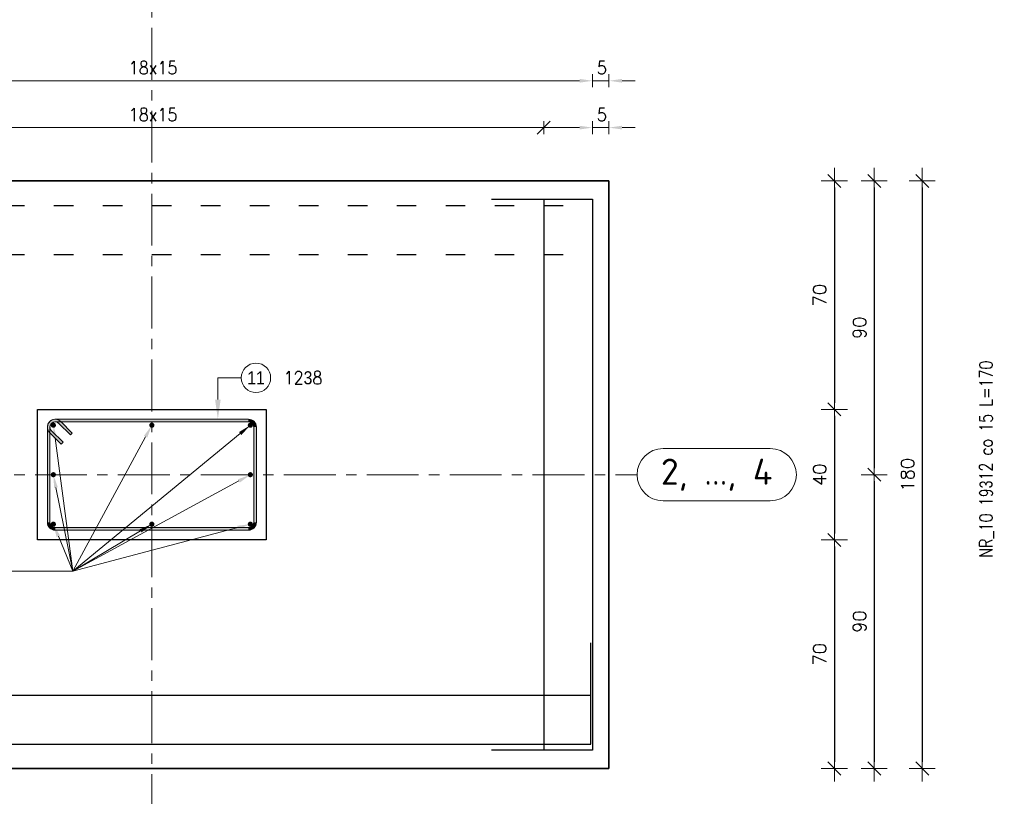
# Model space of a CAD drawing. Extents: x 252961 to 267695, y -113989 to -104075.
# Tile 6 of 12: x 260381 to 263396, y -111848 to -109469. Entities that reach past the tile are written whole.
import ezdxf

# ---------------------------------------------------------------- set-up
doc = ezdxf.new("R2010")
doc.units = 0
doc.header["$LTSCALE"] = 5
doc.header["$MEASUREMENT"] = 0
doc.linetypes.add('ACAD_ISO03W100', pattern=[30, 12, -18])
doc.linetypes.add('CENTER', pattern=[50.800000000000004, 31.75, -6.35, 6.35, -6.35])
for name, color, linetype, lineweight in [('AutoCAD_Structural_Detailing_deskowanie', 2, 'Continuous', 30), ('AutoCAD_Structural_Detailing_kształt pręta', 7, 'Continuous', 13), ('AutoCAD_Structural_Detailing_opis kształtu pręta', 7, 'Continuous', 13), ('AutoCAD_Structural_Detailing_opis rozkładu', 7, 'Continuous', 13), ('AutoCAD_Structural_Detailing_pręt wyrzucony', 7, 'Continuous', 13), ('AutoCAD_Structural_Detailing_pręty punktowe', 7, 'Continuous', 40), ('AutoCAD_Structural_Detailing_rozkład powierzchniowy - pręty - dół', 7, 'Continuous', 30), ('AutoCAD_Structural_Detailing_rozkład powierzchniowy - pręty - góra', 7, 'Continuous', 30), ('AutoCAD_Structural_Detailing_symbole graficzne', 7, 'Continuous', 13), ('PS HATCH', 252, 'Continuous', 9), ('PS_DIM', 4, 'Continuous', 13)]:
    doc.layers.add(name, color=color, linetype=linetype, lineweight=lineweight)
doc.layers.add('AutoCAD_Structural_Detailing_kontur płyty', color=163, linetype='Continuous', plot=False)
doc.styles.add('marta', font='simplex.shx', dxfattribs={"width": 0.8})
doc.styles.add('marta_B', font='isocpeur.ttf')
doc.styles.add('r-gil', font='GIL_____.TTF', dxfattribs={"width": 0.9})
doc.styles.add('r-simplex', font='simplex.shx', dxfattribs={"width": 0.9})
doc.styles.add('styl2M', font='simplex.shx')
doc.dimstyles.new('RBCT DIM 20_M', dxfattribs={"dimtxt": 40, "dimasz": 20, "dimexe": 20, "dimexo": 150, "dimgap": 25, "dimtad": 1, "dimdec": 1, "dimlfac": 0.1, "dimzin": 9, "dimdsep": 46, "dimtxsty": 'styl2M', "dimblk": 'dimznak', "dimcen": 40, "dimse1": 1, "dimse2": 1, "dimclrd": 8, "dimclre": 8, "dimclrt": 4, "dimadec": 0, "dimazin": 0, "dimtfac": 1, "dimtdec": 1, "dimtix": 1, "dimtmove": 2, "dimatfit": 3, "dimldrblk": 'dimznak', "dimfxl": 5, "dimfxlon": 1, "dimarcsym": 0})

# ---------------------------------------------------------------- blocks, each defined once
blk = doc.blocks.new('dimznak')
at = {"color": 0}
for points in [[(0, 2), (0, -2)], [(-2, 0), (2, 0)]]:
    blk.add_lwpolyline(points, dxfattribs=at)
at = {"color": 3}
blk.add_lwpolyline([(1, 1), (-1, -1)], dxfattribs=at)
blk = doc.blocks.new('*D44')
at = {"layer": 'Defpoints', "color": 0, "transparency": 16777216}
for p in [(260435.6015391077, -111063.0874127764), (261135.6015391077, -111063.0874127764), (261135.6015391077, -112041.7935623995)]:
    blk.add_point(p, dxfattribs=at)
at = {"layer": 'PS_DIM', "color": 8, "lineweight": -2, "transparency": 16777216}
blk.add_line((260455.6015391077, -112041.7935623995), (261115.6015391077, -112041.7935623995), dxfattribs=at)
at = {"layer": 'PS_DIM', "color": 8, "lineweight": -2, "transparency": 16777216, "xscale": 20, "yscale": 20, "zscale": 20, "rotation": 180}
blk.add_blockref('dimznak', (260435.6015391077, -112041.7935623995), dxfattribs=at)
at = {"layer": 'PS_DIM', "color": 8, "lineweight": -2, "transparency": 16777216, "xscale": 20, "yscale": 20, "zscale": 20}
blk.add_blockref('dimznak', (261135.6015391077, -112041.7935623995), dxfattribs=at)
at = {"layer": 'PS_DIM', "color": 4, "transparency": 16777216, "insert": (260785.6015391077, -111996.7935623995), "char_height": 40, "attachment_point": 5, "style": 'styl2M', "bg_fill": 3, "box_fill_scale": 1.25, "bg_fill_color": 256, "bg_fill_true_color": 13158600, "bg_fill_transparency": 0}
blk.add_mtext('70', dxfattribs=at)
blk = doc.blocks.new('*D48')
at = {"layer": 'Defpoints', "color": 0, "transparency": 16777216}
for p in [(263157.8372887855, -109963.0874127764), (261135.6015391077, -110663.0874127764), (262875.9002838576, -110663.0874127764)]:
    blk.add_point(p, dxfattribs=at)
at = {"layer": 'PS_DIM', "color": 8, "lineweight": -2, "transparency": 16777216}
blk.add_line((262875.9002838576, -109983.0874127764), (262875.9002838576, -110643.0874127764), dxfattribs=at)
at = {"layer": 'PS_DIM', "color": 8, "lineweight": -2, "transparency": 16777216, "xscale": 20, "yscale": 20, "zscale": 20}
for p, rotation in [((262875.9002838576, -109963.0874127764), 90), ((262875.9002838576, -110663.0874127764), 270)]:
    blk.add_blockref('dimznak', p, dxfattribs=dict(at, rotation=rotation))
at = {"layer": 'PS_DIM', "color": 4, "transparency": 16777216, "insert": (262830.9002838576, -110313.0874127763), "char_height": 40, "attachment_point": 5, "rotation": 90, "style": 'styl2M', "bg_fill": 3, "box_fill_scale": 1.25, "bg_fill_color": 256, "bg_fill_true_color": 13158600, "bg_fill_transparency": 0}
blk.add_mtext('70', dxfattribs=at)
blk = doc.blocks.new('*D49')
at = {"layer": 'Defpoints', "color": 0, "transparency": 16777216}
for p in [(261135.6015391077, -110663.0874127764), (261135.6015391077, -111063.0874127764), (262875.9002838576, -111063.0874127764)]:
    blk.add_point(p, dxfattribs=at)
at = {"layer": 'PS_DIM', "color": 8, "lineweight": -2, "transparency": 16777216}
blk.add_line((262875.9002838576, -110683.0874127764), (262875.9002838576, -111043.0874127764), dxfattribs=at)
at = {"layer": 'PS_DIM', "color": 8, "lineweight": -2, "transparency": 16777216, "xscale": 20, "yscale": 20, "zscale": 20}
for p, rotation in [((262875.9002838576, -110663.0874127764), 90), ((262875.9002838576, -111063.0874127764), 270)]:
    blk.add_blockref('dimznak', p, dxfattribs=dict(at, rotation=rotation))
at = {"layer": 'PS_DIM', "color": 4, "transparency": 16777216, "insert": (262830.9002838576, -110863.0874127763), "char_height": 40, "attachment_point": 5, "rotation": 90, "style": 'styl2M', "bg_fill": 3, "box_fill_scale": 1.25, "bg_fill_color": 256, "bg_fill_true_color": 13158600, "bg_fill_transparency": 0}
blk.add_mtext('40', dxfattribs=at)
blk = doc.blocks.new('*D50')
at = {"layer": 'Defpoints', "color": 0, "transparency": 16777216}
for p in [(261135.6015391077, -111063.0874127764), (262875.9002838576, -111763.0874127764), (263157.8372887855, -111763.0874127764)]:
    blk.add_point(p, dxfattribs=at)
at = {"layer": 'PS_DIM', "color": 8, "lineweight": -2, "transparency": 16777216}
blk.add_line((262875.9002838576, -111083.0874127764), (262875.9002838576, -111743.0874127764), dxfattribs=at)
at = {"layer": 'PS_DIM', "color": 8, "lineweight": -2, "transparency": 16777216, "xscale": 20, "yscale": 20, "zscale": 20}
for p, rotation in [((262875.9002838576, -111063.0874127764), 90), ((262875.9002838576, -111763.0874127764), 270)]:
    blk.add_blockref('dimznak', p, dxfattribs=dict(at, rotation=rotation))
at = {"layer": 'PS_DIM', "color": 4, "transparency": 16777216, "insert": (262830.9002838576, -111413.0874127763), "char_height": 40, "attachment_point": 5, "rotation": 90, "style": 'styl2M', "bg_fill": 3, "box_fill_scale": 1.25, "bg_fill_color": 256, "bg_fill_true_color": 13158600, "bg_fill_transparency": 0}
blk.add_mtext('70', dxfattribs=at)
blk = doc.blocks.new('*D51')
at = {"layer": 'Defpoints', "color": 0, "transparency": 16777216}
for p in [(263157.8372887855, -109963.0874127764), (262185.6015391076, -110863.0874127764), (262998.0590295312, -110863.0874127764)]:
    blk.add_point(p, dxfattribs=at)
at = {"layer": 'PS_DIM', "color": 8, "lineweight": -2, "transparency": 16777216}
blk.add_line((262998.0590295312, -109983.0874127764), (262998.0590295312, -110843.0874127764), dxfattribs=at)
at = {"layer": 'PS_DIM', "color": 8, "lineweight": -2, "transparency": 16777216, "xscale": 20, "yscale": 20, "zscale": 20}
for p, rotation in [((262998.0590295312, -109963.0874127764), 90), ((262998.0590295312, -110863.0874127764), 270)]:
    blk.add_blockref('dimznak', p, dxfattribs=dict(at, rotation=rotation))
at = {"layer": 'PS_DIM', "color": 4, "transparency": 16777216, "insert": (262953.0590295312, -110413.0874127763), "char_height": 40, "attachment_point": 5, "rotation": 90, "style": 'styl2M', "bg_fill": 3, "box_fill_scale": 1.25, "bg_fill_color": 256, "bg_fill_true_color": 13158600, "bg_fill_transparency": 0}
blk.add_mtext('90', dxfattribs=at)
blk = doc.blocks.new('*D52')
at = {"layer": 'Defpoints', "color": 0, "transparency": 16777216}
for p in [(262185.6015391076, -110863.0874127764), (262998.0590295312, -111763.0874127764), (263157.8372887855, -111763.0874127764)]:
    blk.add_point(p, dxfattribs=at)
at = {"layer": 'PS_DIM', "color": 8, "lineweight": -2, "transparency": 16777216}
blk.add_line((262998.0590295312, -110883.0874127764), (262998.0590295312, -111743.0874127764), dxfattribs=at)
at = {"layer": 'PS_DIM', "color": 8, "lineweight": -2, "transparency": 16777216, "xscale": 20, "yscale": 20, "zscale": 20}
for p, rotation in [((262998.0590295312, -110863.0874127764), 90), ((262998.0590295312, -111763.0874127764), 270)]:
    blk.add_blockref('dimznak', p, dxfattribs=dict(at, rotation=rotation))
at = {"layer": 'PS_DIM', "color": 4, "transparency": 16777216, "insert": (262953.0590295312, -111313.0874127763), "char_height": 40, "attachment_point": 5, "rotation": 90, "style": 'styl2M', "bg_fill": 3, "box_fill_scale": 1.25, "bg_fill_color": 256, "bg_fill_true_color": 13158600, "bg_fill_transparency": 0}
blk.add_mtext('90', dxfattribs=at)
blk = doc.blocks.new('*D53')
at = {"layer": 'Defpoints', "color": 0, "transparency": 16777216}
for p in [(263157.8372887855, -109963.0874127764), (263145.0445427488, -111763.0874127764), (263157.8372887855, -111763.0874127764)]:
    blk.add_point(p, dxfattribs=at)
at = {"layer": 'PS_DIM', "color": 8, "lineweight": -2, "transparency": 16777216}
blk.add_line((263145.0445427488, -109983.0874127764), (263145.0445427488, -111743.0874127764), dxfattribs=at)
at = {"layer": 'PS_DIM', "color": 8, "lineweight": -2, "transparency": 16777216, "xscale": 20, "yscale": 20, "zscale": 20}
for p, rotation in [((263145.0445427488, -109963.0874127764), 90), ((263145.0445427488, -111763.0874127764), 270)]:
    blk.add_blockref('dimznak', p, dxfattribs=dict(at, rotation=rotation))
at = {"layer": 'PS_DIM', "color": 4, "transparency": 16777216, "insert": (263100.0445427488, -110863.0874127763), "char_height": 40, "attachment_point": 5, "rotation": 90, "style": 'styl2M', "bg_fill": 3, "box_fill_scale": 1.25, "bg_fill_color": 256, "bg_fill_true_color": 13158600, "bg_fill_transparency": 0}
blk.add_mtext('180', dxfattribs=at)
blk = doc.blocks.new('*D57')
at = {"layer": 'Defpoints', "color": 0, "transparency": 16777216}
for p in [(260435.6015391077, -111063.0874127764), (259385.6015391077, -111763.0874127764), (260435.6015391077, -112041.7935623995)]:
    blk.add_point(p, dxfattribs=at)
at = {"layer": 'PS HATCH', "color": 8, "lineweight": -2, "transparency": 16777216}
blk.add_line((259405.6015391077, -112041.7935623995), (260415.6015391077, -112041.7935623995), dxfattribs=at)
at = {"layer": 'PS HATCH', "color": 8, "lineweight": -2, "transparency": 16777216, "xscale": 20, "yscale": 20, "zscale": 20, "rotation": 180}
blk.add_blockref('dimznak', (259385.6015391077, -112041.7935623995), dxfattribs=at)
at = {"layer": 'PS HATCH', "color": 8, "lineweight": -2, "transparency": 16777216, "xscale": 20, "yscale": 20, "zscale": 20}
blk.add_blockref('dimznak', (260435.6015391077, -112041.7935623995), dxfattribs=at)
at = {"layer": 'PS HATCH', "color": 4, "transparency": 16777216, "insert": (259910.6015391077, -111996.7935623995), "char_height": 40, "attachment_point": 5, "style": 'styl2M'}
blk.add_mtext('105', dxfattribs=at)
blk = doc.blocks.new('*D58')
at = {"layer": 'Defpoints', "color": 0, "transparency": 16777216}
for p in [(261135.6015391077, -111063.0874127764), (262185.6015391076, -111763.0874127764), (262185.6015391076, -112041.7935623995)]:
    blk.add_point(p, dxfattribs=at)
at = {"layer": 'PS HATCH', "color": 8, "lineweight": -2, "transparency": 16777216}
blk.add_line((261155.6015391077, -112041.7935623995), (262165.6015391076, -112041.7935623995), dxfattribs=at)
at = {"layer": 'PS HATCH', "color": 8, "lineweight": -2, "transparency": 16777216, "xscale": 20, "yscale": 20, "zscale": 20, "rotation": 180}
blk.add_blockref('dimznak', (261135.6015391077, -112041.7935623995), dxfattribs=at)
at = {"layer": 'PS HATCH', "color": 8, "lineweight": -2, "transparency": 16777216, "xscale": 20, "yscale": 20, "zscale": 20}
blk.add_blockref('dimznak', (262185.6015391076, -112041.7935623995), dxfattribs=at)
at = {"layer": 'PS HATCH', "color": 4, "transparency": 16777216, "insert": (261660.6015391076, -111996.7935623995), "char_height": 40, "attachment_point": 5, "style": 'styl2M'}
blk.add_mtext('105', dxfattribs=at)

msp = doc.modelspace()

# ---------------------------------------------------------------- hatches: boundary and pattern name
at = {"layer": 'AutoCAD_Structural_Detailing_kształt pręta'}
h = msp.add_hatch(color=161, dxfattribs=at)
edge = h.paths.add_edge_path(flags=0)
edge.add_line((260489.6015391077, -110693.0874127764), (260489.6015391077, -110701.0874127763))
edge.add_arc((260489.6015391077, -110717.0874127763), 15.99999999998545, 89.99999999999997, 225.0000000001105)
edge.add_line((260478.2878306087, -110728.4011212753), (260472.6309763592, -110734.0579755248))
edge.add_arc((260489.6015391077, -110717.0874127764), 23.99999999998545, 450, 585, ccw=False)
h = msp.add_hatch(color=161, dxfattribs=at)
edge = h.paths.add_edge_path(flags=0)
edge.add_line((260506.5721018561, -110700.1168500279), (260500.9152476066, -110705.7737042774))
edge.add_arc((260489.6015391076, -110717.0874127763), 15.99999999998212, 44.99999999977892, 180.0000000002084)
edge.add_line((260473.6015391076, -110717.0874127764), (260465.6015391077, -110717.0874127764))
edge.add_arc((260489.6015391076, -110717.0874127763), 23.99999999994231, 404.9999999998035, 540.0000000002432, ccw=False)
for points in [[(260489.6015391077, -110701.0874127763), (260489.6015391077, -110693.0874127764), (261081.6015391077, -110693.0874127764), (261081.6015391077, -110701.0874127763)], [(260473.6015391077, -111009.0874127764), (260465.6015391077, -111009.0874127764), (260465.6015391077, -110717.0874127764), (260473.6015391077, -110717.0874127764)], [(260513.643169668, -110763.7564603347), (260507.9863154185, -110769.4133145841), (260472.6309763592, -110734.0579755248), (260478.2878306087, -110728.4011212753)], [(260500.9152476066, -110705.7737042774), (260506.5721018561, -110700.1168500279), (260541.9274409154, -110735.4721890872), (260536.270586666, -110741.1290433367)], [(261097.6015391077, -110717.0874127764), (261105.6015391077, -110717.0874127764), (261105.6015391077, -111009.0874127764), (261097.6015391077, -111009.0874127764)], [(261081.6015391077, -111025.0874127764), (261081.6015391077, -111033.0874127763), (260489.6015391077, -111033.0874127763), (260489.6015391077, -111025.0874127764)]]:
    msp.add_hatch(color=161, dxfattribs=at).paths.add_polyline_path(points, flags=0)
h = msp.add_hatch(color=161, dxfattribs=at)
edge = h.paths.add_edge_path(flags=0)
edge.add_line((261105.6015391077, -110717.0874127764), (261097.6015391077, -110717.0874127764))
edge.add_arc((261081.6015391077, -110717.0874127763), 15.99999999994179, -5.211020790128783e-11, 90.00000000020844)
edge.add_line((261081.6015391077, -110701.0874127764), (261081.6015391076, -110693.0874127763))
edge.add_arc((261081.6015391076, -110717.0874127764), 24.00000000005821, 360.0000000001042, 449.99999999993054, ccw=False)
h = msp.add_hatch(color=161, dxfattribs=at)
edge = h.paths.add_edge_path(flags=0)
edge.add_line((260465.6015391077, -111009.0874127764), (260473.6015391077, -111009.0874127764))
edge.add_arc((260489.6015391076, -111009.0874127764), 15.99999999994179, 179.9999999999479, 270.0000000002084)
edge.add_line((260489.6015391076, -111025.0874127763), (260489.6015391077, -111033.0874127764))
edge.add_arc((260489.6015391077, -111009.0874127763), 24.00000000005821, 180.0000000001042, 269.99999999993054, ccw=False)
h = msp.add_hatch(color=161, dxfattribs=at)
edge = h.paths.add_edge_path(flags=0)
edge.add_line((261081.6015391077, -111033.0874127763), (261081.6015391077, -111025.0874127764))
edge.add_arc((261081.6015391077, -111009.0874127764), 16, -90.00000000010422, 5.211020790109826e-11)
edge.add_line((261097.6015391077, -111009.0874127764), (261105.6015391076, -111009.0874127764))
edge.add_arc((261081.6015391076, -111009.0874127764), 23.99999999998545, 270.0000000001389, 360, ccw=False)
at = {"layer": 'AutoCAD_Structural_Detailing_opis kształtu pręta'}
msp.add_hatch(color=8, dxfattribs=at).paths.add_polyline_path([(260987.7262359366, -110693.0874127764), (260996.2790285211, -110633.0874127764), (260979.1734433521, -110633.0874127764)], flags=0)
at = {"layer": 'AutoCAD_Structural_Detailing_opis rozkładu'}
for points in [[(262135.6015391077, -109656.3690771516), (262095.6015391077, -109650.6672154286), (262095.6015391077, -109662.0709388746)], [(262185.6015391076, -109656.3690771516), (262225.6015391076, -109662.0709388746), (262225.6015391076, -109650.6672154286)], [(262135.6015391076, -109799.8528222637), (262095.6015391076, -109794.1509605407), (262095.6015391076, -109805.5546839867)], [(262185.6015391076, -109799.8528222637), (262225.6015391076, -109805.5546839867), (262225.6015391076, -109794.1509605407)], [(260483.9446848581, -110711.4305585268), (260483.5714495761, -110751.8331812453), (260494.8754343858, -110750.3282440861)], [(260785.6015391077, -110711.4305585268), (260761.5593443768, -110743.9033794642), (260771.5903475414, -110749.3277581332)], [(261087.2583933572, -110711.4305585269), (261052.7533235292, -110732.452246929), (261060.0014361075, -110741.2562103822)], [(260483.9446848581, -110863.0874127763), (260486.2505639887, -110903.4259074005), (260497.4299220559, -110901.1749383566)], [(261087.2583933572, -110863.0874127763), (261049.4002214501, -110877.2037170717), (261054.8524157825, -110887.2196286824)], [(260785.6015391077, -111014.7442670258), (260748.3245132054, -111030.3306253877), (260754.1643165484, -111040.1256039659)], [(261087.2583933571, -111014.7442670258), (261047.1343173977, -111019.4950307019), (261050.0598848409, -111030.5170978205)]]:
    msp.add_hatch(color=8, dxfattribs=at).paths.add_polyline_path(points, flags=0)
at = {"layer": 'AutoCAD_Structural_Detailing_pręty punktowe'}
h = msp.add_hatch(color=1, dxfattribs=at)
edge = h.paths.add_edge_path(flags=0)
edge.add_arc((260483.9446848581, -110711.4305585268), 8, 0, 360)
h = msp.add_hatch(color=1, dxfattribs=at)
edge = h.paths.add_edge_path(flags=0)
edge.add_arc((260785.6015391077, -110711.4305585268), 8, 0, 360)
h = msp.add_hatch(color=1, dxfattribs=at)
edge = h.paths.add_edge_path(flags=0)
edge.add_arc((261087.2583933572, -110711.4305585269), 8, 0, 360)
h = msp.add_hatch(color=1, dxfattribs=at)
edge = h.paths.add_edge_path(flags=0)
edge.add_arc((260483.9446848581, -110863.0874127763), 8, 0, 360)
h = msp.add_hatch(color=1, dxfattribs=at)
edge = h.paths.add_edge_path(flags=0)
edge.add_arc((261087.2583933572, -110863.0874127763), 8, 0, 360)
h = msp.add_hatch(color=1, dxfattribs=at)
edge = h.paths.add_edge_path(flags=0)
edge.add_arc((260483.9446848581, -111014.7442670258), 8, 0, 360)
h = msp.add_hatch(color=1, dxfattribs=at)
edge = h.paths.add_edge_path(flags=0)
edge.add_arc((260785.6015391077, -111014.7442670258), 8, 0, 360)
h = msp.add_hatch(color=1, dxfattribs=at)
edge = h.paths.add_edge_path(flags=0)
edge.add_arc((261087.2583933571, -111014.7442670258), 8, 0, 360)

# ---------------------------------------------------------------- linework, layer by layer
at = {"layer": 'AutoCAD_Structural_Detailing_deskowanie'}
for points in [[(262185.6015391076, -111763.0874127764), (262185.6015391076, -109963.0874127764), (259385.6015391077, -109963.0874127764), (259385.6015391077, -111763.0874127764)], [(261135.6015391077, -110663.0874127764), (261135.6015391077, -111063.0874127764), (260435.6015391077, -111063.0874127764), (260435.6015391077, -110663.0874127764)]]:
    msp.add_lwpolyline(points, close=True, dxfattribs=at)
at = {"layer": 'AutoCAD_Structural_Detailing_kształt pręta', "color": 161}
for p, q in [((260489.6015391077, -110693.0874127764), (261081.6015391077, -110693.0874127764)), ((260465.6015391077, -111009.0874127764), (260465.6015391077, -110717.0874127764)), ((260473.6015391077, -111009.0874127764), (260473.6015391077, -110717.0874127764)), ((260513.643169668, -110763.7564603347), (260478.2878306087, -110728.4011212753)), ((260489.6015391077, -110701.0874127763), (261081.6015391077, -110701.0874127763)), ((260500.9152476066, -110705.7737042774), (260536.270586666, -110741.1290433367)), ((260506.5721018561, -110700.1168500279), (260541.9274409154, -110735.4721890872)), ((261097.6015391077, -110717.0874127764), (261097.6015391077, -111009.0874127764)), ((261105.6015391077, -110717.0874127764), (261105.6015391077, -111009.0874127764)), ((260507.9863154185, -110769.4133145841), (260472.6309763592, -110734.0579755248)), ((260541.9274409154, -110735.4721890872), (260536.270586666, -110741.1290433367)), ((260507.9863154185, -110769.4133145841), (260513.643169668, -110763.7564603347)), ((261081.6015391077, -111025.0874127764), (260489.6015391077, -111025.0874127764)), ((261081.6015391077, -111033.0874127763), (260489.6015391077, -111033.0874127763))]:
    msp.add_line(p, q, dxfattribs=at)
for centre, radius, start, end in [((260489.6015391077, -110717.0874127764), 23.99999999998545, 89.99999999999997, 225), ((260489.6015391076, -110717.0874127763), 23.99999999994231, 44.99999999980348, 180.0000000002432), ((261081.6015391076, -110717.0874127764), 24.00000000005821, 1.042204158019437e-10, 89.99999999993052), ((260489.6015391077, -110717.0874127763), 15.99999999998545, 89.99999999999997, 225.0000000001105), ((260489.6015391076, -110717.0874127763), 15.99999999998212, 44.99999999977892, 180.0000000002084), ((261081.6015391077, -110717.0874127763), 15.99999999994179, 359.9999999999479, 90.00000000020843), ((260489.6015391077, -111009.0874127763), 24.00000000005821, 180.0000000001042, 269.9999999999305), ((260489.6015391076, -111009.0874127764), 15.99999999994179, 179.9999999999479, 270.0000000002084), ((261081.6015391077, -111009.0874127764), 16, 269.9999999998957, 5.211020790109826e-11), ((261081.6015391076, -111009.0874127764), 23.99999999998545, 270.0000000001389, 0)]:
    msp.add_arc(centre, radius, start, end, dxfattribs=at)
at = {"layer": 'AutoCAD_Structural_Detailing_opis kształtu pręta', "color": 8}
for q in [(260987.7262359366, -110633.0874127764), (261059.4897586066, -110566.4220185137)]:
    msp.add_line((260987.7262359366, -110566.4220186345), q, dxfattribs=at)
at = {"layer": 'AutoCAD_Structural_Detailing_opis rozkładu', "color": 8}
for p, q in [((262135.6015391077, -109636.3690771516), (262135.6015391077, -109676.3690771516)), ((262185.6015391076, -109636.3690771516), (262185.6015391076, -109676.3690771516)), ((260485.6015391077, -109656.3690771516), (260335.6015391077, -109656.3690771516)), ((260635.6015391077, -109656.3690771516), (260485.6015391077, -109656.3690771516)), ((260710.6015391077, -109656.3690771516), (260635.6015391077, -109656.3690771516)), ((260710.6015391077, -109656.3690771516), (260785.6015391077, -109656.3690771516)), ((260785.6015391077, -109656.3690771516), (260935.6015391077, -109656.3690771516)), ((260935.6015391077, -109656.3690771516), (261085.6015391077, -109656.3690771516)), ((261085.6015391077, -109656.3690771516), (261235.6015391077, -109656.3690771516)), ((261235.6015391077, -109656.3690771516), (261385.6015391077, -109656.3690771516)), ((261385.6015391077, -109656.3690771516), (261535.6015391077, -109656.3690771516)), ((261535.6015391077, -109656.3690771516), (261685.6015391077, -109656.3690771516)), ((261685.6015391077, -109656.3690771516), (261835.6015391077, -109656.3690771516)), ((261835.6015391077, -109656.3690771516), (261985.6015391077, -109656.3690771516)), ((261985.6015391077, -109656.3690771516), (262095.6015391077, -109656.3690771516)), ((262135.6015391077, -109656.3690771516), (262185.6015391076, -109656.3690771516)), ((262265.6015391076, -109656.3690771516), (262225.6015391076, -109656.3690771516)), ((261985.6015391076, -109779.8528222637), (261985.6015391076, -109819.8528222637)), ((262135.6015391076, -109779.8528222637), (262135.6015391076, -109819.8528222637)), ((262185.6015391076, -109779.8528222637), (262185.6015391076, -109819.8528222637)), ((260485.6015391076, -109799.8528222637), (260335.6015391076, -109799.8528222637)), ((260635.6015391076, -109799.8528222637), (260485.6015391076, -109799.8528222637)), ((260710.6015391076, -109799.8528222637), (260635.6015391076, -109799.8528222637)), ((260710.6015391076, -109799.8528222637), (260785.6015391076, -109799.8528222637)), ((260785.6015391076, -109799.8528222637), (260935.6015391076, -109799.8528222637)), ((260935.6015391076, -109799.8528222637), (261085.6015391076, -109799.8528222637)), ((261085.6015391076, -109799.8528222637), (261235.6015391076, -109799.8528222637)), ((261235.6015391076, -109799.8528222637), (261385.6015391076, -109799.8528222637)), ((261385.6015391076, -109799.8528222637), (261535.6015391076, -109799.8528222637)), ((261535.6015391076, -109799.8528222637), (261685.6015391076, -109799.8528222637)), ((261685.6015391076, -109799.8528222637), (261835.6015391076, -109799.8528222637)), ((261835.6015391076, -109799.8528222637), (261985.6015391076, -109799.8528222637)), ((261985.6015391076, -109799.8528222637), (262095.6015391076, -109799.8528222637)), ((262135.6015391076, -109799.8528222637), (262185.6015391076, -109799.8528222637)), ((262265.6015391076, -109799.8528222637), (262225.6015391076, -109799.8528222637))]:
    msp.add_line(p, q, dxfattribs=at)
at = {"layer": 'AutoCAD_Structural_Detailing_opis rozkładu', "color": 8, "lineweight": -2}
msp.add_line((261965.6015391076, -109819.8528222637), (262005.6015391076, -109779.8528222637), dxfattribs=at)

# ---------------------------------------------------------------- texts
at = {"layer": 'AutoCAD_Structural_Detailing_opis rozkładu', "color": 3, "char_height": 40, "attachment_point": 7, "style": 'r-simplex'}
for s, insert in [('18x15', (260714.4586819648, -109636.3690771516)), ('5', (262148.6015391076, -109636.3690771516)), ('18x15', (260714.4586819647, -109779.8528222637)), ('5', (262148.6015391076, -109779.8528222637))]:
    msp.add_mtext(s, dxfattribs=dict(at, insert=insert))
at = {"layer": 'AutoCAD_Structural_Detailing_pręt wyrzucony', "color": 3, "insert": (263342.3195483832, -110815.4257895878), "char_height": 40, "attachment_point": 5, "rotation": 90, "style": 'marta'}
msp.add_mtext('NR_10 19\\Fdiam;3\\Fsimplex.shx;12 co 15 L=170 ', dxfattribs=at)

# ---------------------------------------------------------------- next in the draw order: dimensions: what is measured, and where the dimension line sits
at = {"layer": 'PS_DIM'}
dim = msp.add_linear_dim(base=(262875.9002838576, -110663.0874127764), p1=(263157.8372887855, -109963.0874127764), p2=(261135.6015391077, -110663.0874127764), angle=90, dimstyle='RBCT DIM 20_M', override={"dimtfill": 1}, dxfattribs=at)
dim.commit()
dim.dimension.update_dxf_attribs({"geometry": '*D48', "text_midpoint": (262830.9002838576, -110313.0874127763)})
dim = msp.add_linear_dim(base=(261135.6015391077, -112041.7935623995), p1=(260435.6015391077, -111063.0874127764), p2=(261135.6015391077, -111063.0874127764), dimstyle='RBCT DIM 20_M', override={"dimtfill": 1}, dxfattribs=at)
dim.commit()
dim.dimension.update_dxf_attribs({"geometry": '*D44', "text_midpoint": (260785.6015391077, -111996.7935623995)})

# ---------------------------------------------------------------- next in the draw order: hatches: boundary and pattern name
at = {"layer": 'AutoCAD_Structural_Detailing_opis rozkładu'}
msp.add_hatch(color=8, dxfattribs=at).paths.add_polyline_path([(260483.9446848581, -111014.7442670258), (260493.9416030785, -111053.8923557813), (260504.4820114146, -111049.5398047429)], flags=0)

# ---------------------------------------------------------------- next in the draw order: linework, layer by layer
at = {"layer": 'AutoCAD_Structural_Detailing_opis rozkładu', "color": 8}
for q in [(260489.223441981, -110751.0807126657), (261056.3773798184, -110736.8542286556), (260766.5748459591, -110746.6155687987), (260491.8402430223, -110902.3004228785), (261052.1263186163, -110882.211672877), (261048.5971011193, -111025.0060642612), (260499.2118072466, -111051.7160802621), (260751.2444148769, -111035.2281146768), (260209.883247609, -111159.0626127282)]:
    msp.add_line((260543.539431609, -111159.0626127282), q, dxfattribs=at)
at = {"layer": 'AutoCAD_Structural_Detailing_rozkład powierzchniowy - pręty - dół', "color": 31}
for p, q in [((261825.6015391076, -110019.0874127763), (261985.6015391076, -110019.0874127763)), ((261975.6015391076, -110019.0874127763), (262135.6015391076, -110019.0874127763))]:
    msp.add_line(p, q, dxfattribs=at)
at = {"layer": 'AutoCAD_Structural_Detailing_rozkład powierzchniowy - pręty - góra', "color": 31, "linetype": 'ACAD_ISO03W100'}
for p, q in [((259435.6015391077, -110038.0874127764), (262135.6015391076, -110038.0874127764)), ((259435.6015391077, -110188.0874127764), (262135.6015391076, -110188.0874127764))]:
    msp.add_line(p, q, dxfattribs=at)
at = {"layer": 'AutoCAD_Structural_Detailing_symbole graficzne', "color": 5, "linetype": 'CENTER'}
msp.add_line((260785.6015391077, -112447.0960943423), (260785.6015391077, -106727.2023212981), dxfattribs=at)

# ---------------------------------------------------------------- next in the draw order: texts
at = {"layer": 'AutoCAD_Structural_Detailing_opis kształtu pręta', "color": 3, "char_height": 40, "attachment_point": 5}
for s, insert, style in [('11', (261104.4897586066, -110566.4220184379), 'r-gil'), ('12\\Fdiam;3\\Fsimplex.shx;8  ', (261248.3469014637, -110566.4220184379), 'r-simplex')]:
    msp.add_mtext(s, dxfattribs=dict(at, insert=insert, style=style))

# ---------------------------------------------------------------- next in the draw order: dimensions: what is measured, and where the dimension line sits
at = {"layer": 'PS HATCH'}
dim = msp.add_linear_dim(base=(260435.6015391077, -112041.7935623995), p1=(259385.6015391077, -111763.0874127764), p2=(260435.6015391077, -111063.0874127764), dimstyle='RBCT DIM 20_M', dxfattribs=at)
dim.commit()
dim.dimension.update_dxf_attribs({"geometry": '*D57', "text_midpoint": (259910.6015391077, -111996.7935623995)})
at = {"layer": 'PS_DIM'}
dim = msp.add_linear_dim(base=(262875.9002838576, -111063.0874127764), p1=(261135.6015391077, -110663.0874127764), p2=(261135.6015391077, -111063.0874127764), angle=90, dimstyle='RBCT DIM 20_M', override={"dimtfill": 1}, dxfattribs=at)
dim.commit()
dim.dimension.update_dxf_attribs({"geometry": '*D49', "text_midpoint": (262830.9002838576, -110863.0874127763)})

# ---------------------------------------------------------------- next in the draw order: linework, layer by layer
at = {"layer": 'AutoCAD_Structural_Detailing_opis kształtu pręta', "color": 8, "lineweight": 18}
msp.add_circle((261104.4897586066, -110566.4220184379), 45, dxfattribs=at)

# ---------------------------------------------------------------- next in the draw order: dimensions: what is measured, and where the dimension line sits
at = {"layer": 'PS_DIM'}
for base, p1, p2, picture, middle in [((262998.0590295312, -110863.0874127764), (263157.8372887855, -109963.0874127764), (262185.6015391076, -110863.0874127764), '*D51', (262953.0590295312, -110413.0874127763)), ((262875.9002838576, -111763.0874127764), (261135.6015391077, -111063.0874127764), (263157.8372887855, -111763.0874127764), '*D50', (262830.9002838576, -111413.0874127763))]:
    dim = msp.add_linear_dim(base=base, p1=p1, p2=p2, angle=90, dimstyle='RBCT DIM 20_M', override={"dimtfill": 1}, dxfattribs=at)
    dim.commit()
    dim.dimension.update_dxf_attribs({"geometry": picture, "text_midpoint": middle})

# ---------------------------------------------------------------- next in the draw order: linework, layer by layer
at = {"layer": 'AutoCAD_Structural_Detailing_kontur płyty', "color": 0}
msp.add_line((259385.6015391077, -109963.0874127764), (262185.6015391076, -109963.0874127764), dxfattribs=at)
msp.add_line((259385.6015391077, -109963.0874127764), (262185.6015391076, -109963.0874127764), dxfattribs=at)
at = {"layer": 'AutoCAD_Structural_Detailing_rozkład powierzchniowy - pręty - dół', "color": 31}
for p, q in [((261985.6015391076, -110019.0874127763), (261985.6015391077, -111707.0874127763)), ((262135.6015391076, -110019.0874127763), (262135.6015391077, -111707.0874127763)), ((262129.6015391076, -111538.0874127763), (262129.6015391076, -111378.0874127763)), ((259441.6015391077, -111538.0874127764), (262129.6015391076, -111538.0874127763)), ((262129.6015391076, -111688.0874127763), (262129.6015391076, -111528.0874127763)), ((259441.6015391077, -111688.0874127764), (262129.6015391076, -111688.0874127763)), ((261985.6015391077, -111707.0874127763), (261825.6015391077, -111707.0874127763)), ((262135.6015391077, -111707.0874127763), (261975.6015391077, -111707.0874127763))]:
    msp.add_line(p, q, dxfattribs=at)
at = {"layer": 'AutoCAD_Structural_Detailing_symbole graficzne', "color": 1, "linetype": 'Continuous', "lineweight": 18}
msp.add_line((262351.551616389, -110783.0874127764), (262679.551616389, -110783.0874127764), dxfattribs=at)

# ---------------------------------------------------------------- next in the draw order: dimensions: what is measured, and where the dimension line sits
at = {"layer": 'PS_DIM'}
dim = msp.add_linear_dim(base=(262998.0590295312, -111763.0874127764), p1=(262185.6015391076, -110863.0874127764), p2=(263157.8372887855, -111763.0874127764), angle=90, dimstyle='RBCT DIM 20_M', override={"dimtfill": 1}, dxfattribs=at)
dim.commit()
dim.dimension.update_dxf_attribs({"geometry": '*D52', "text_midpoint": (262953.0590295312, -111313.0874127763)})

# ---------------------------------------------------------------- next in the draw order: linework, layer by layer
at = {"layer": 'AutoCAD_Structural_Detailing_kontur płyty', "color": 0}
for p, q in [((262185.6015391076, -109963.0874127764), (262185.6015391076, -111763.0874127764)), ((262185.6015391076, -109963.0874127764), (262185.6015391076, -111763.0874127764)), ((262185.6015391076, -111763.0874127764), (259385.6015391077, -111763.0874127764)), ((262185.6015391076, -111763.0874127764), (259385.6015391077, -111763.0874127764))]:
    msp.add_line(p, q, dxfattribs=at)
at = {"layer": 'AutoCAD_Structural_Detailing_symbole graficzne', "color": 5, "linetype": 'CENTER'}
msp.add_line((259157.8536425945, -110863.0874127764), (262271.551616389, -110863.0874127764), dxfattribs=at)
at = {"layer": 'AutoCAD_Structural_Detailing_symbole graficzne', "color": 1, "linetype": 'Continuous', "lineweight": 18}
msp.add_line((262351.551616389, -110943.0874127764), (262679.551616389, -110943.0874127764), dxfattribs=at)
for centre, start, end in [((262351.551616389, -110863.0874127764), 90, 270), ((262679.551616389, -110863.0874127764), 270, 90)]:
    msp.add_arc(centre, 80, start, end, dxfattribs=at)

# ---------------------------------------------------------------- next in the draw order: texts
at = {"layer": 'AutoCAD_Structural_Detailing_symbole graficzne', "color": 2, "insert": (262515.551616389, -110863.0874127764), "char_height": 80, "attachment_point": 5, "style": 'marta_B'}
msp.add_mtext('2, ..., 4', dxfattribs=at)

# ---------------------------------------------------------------- next in the draw order: dimensions: what is measured, and where the dimension line sits
at = {"layer": 'PS HATCH'}
dim = msp.add_linear_dim(base=(262185.6015391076, -112041.7935623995), p1=(261135.6015391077, -111063.0874127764), p2=(262185.6015391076, -111763.0874127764), dimstyle='RBCT DIM 20_M', dxfattribs=at)
dim.commit()
dim.dimension.update_dxf_attribs({"geometry": '*D58', "text_midpoint": (261660.6015391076, -111996.7935623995)})
at = {"layer": 'PS_DIM'}
dim = msp.add_linear_dim(base=(263145.0445427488, -111763.0874127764), p1=(263157.8372887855, -109963.0874127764), p2=(263157.8372887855, -111763.0874127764), angle=90, dimstyle='RBCT DIM 20_M', override={"dimtfill": 1}, dxfattribs=at)
dim.commit()
dim.dimension.update_dxf_attribs({"geometry": '*D53', "text_midpoint": (263100.0445427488, -110863.0874127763)})

doc.saveas('drawing.dxf')
